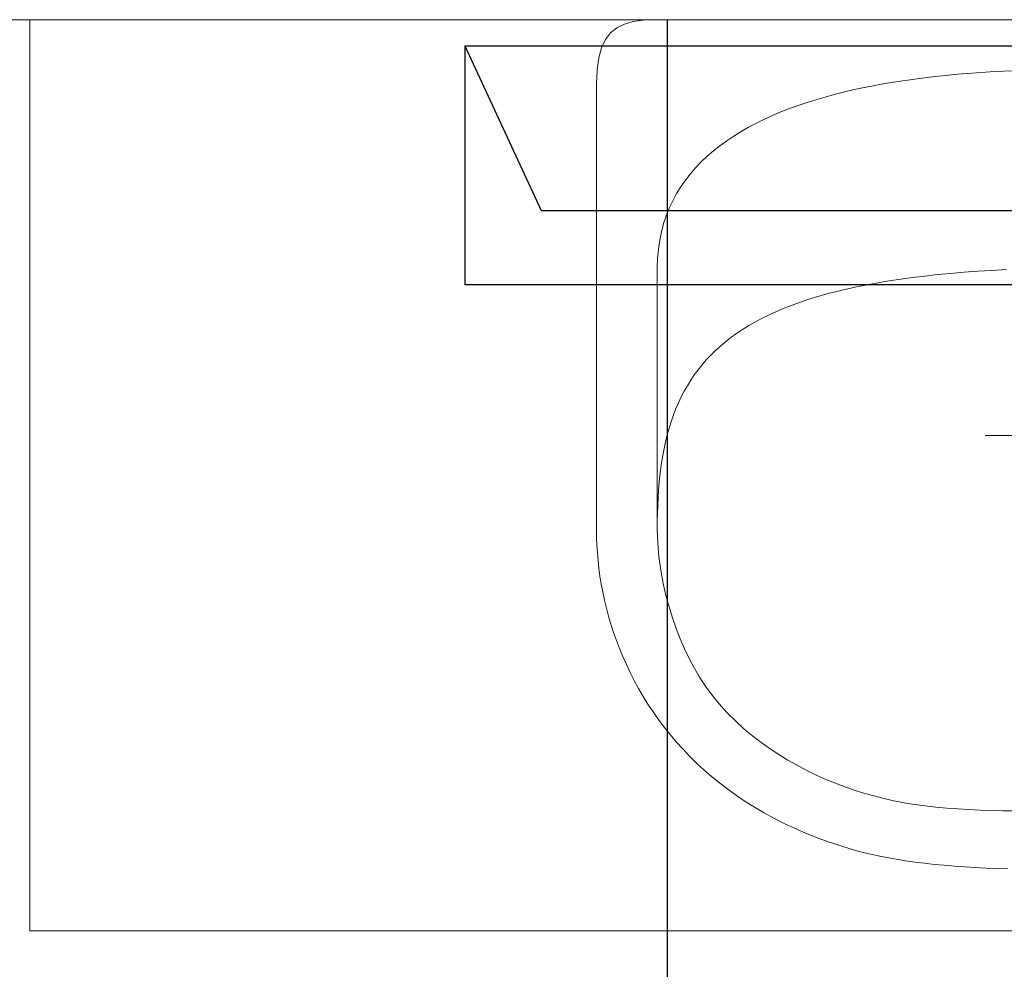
# Model space of a CAD drawing. Header units: centimetres. Extents: x 88729 to 133553, y -16225 to 14174.
# Tile 184 of 231: x 92217 to 92266, y -6673 to -6626. Entities that reach past the tile are written whole.
import ezdxf
from ezdxf.enums import TextEntityAlignment as Align

# ---------------------------------------------------------------- set-up
doc = ezdxf.new("R2010")
doc.units = ezdxf.units.CM
doc.layers.add('A-ARMATURA', color=252, linetype='Continuous', lineweight=5)
doc.layers.add('E_Istn_pozostaje', color=132, linetype='Continuous', lineweight=25)
for name, color, linetype in [('A-SCIANY', 252, 'Continuous'), ('A-SUFITY', 252, 'Continuous'), ('E_PODKLAD', 7, 'Continuous'), ('R-MET-IWE', 252, 'Continuous')]:
    doc.layers.add(name, color=color, linetype=linetype)
doc.styles.get("Standard").update_dxf_attribs({"font": 'txt.shx'})

# ---------------------------------------------------------------- blocks, each defined once
blk = doc.blocks.new('RLX_F50_18W')
at = {"ltscale": 0.1}
for p, q in [((5.9, 31.5), (-5.9, 31.5)), ((-5.9, -31.5), (-5.9, 31.5)), ((5.9, 31.5), (-2.224, 27.739)), ((5.9, 31.5), (5.9, -31.5)), ((-2.224, 27.739), (-2.224, 0))]:
    blk.add_line(p, q, dxfattribs=at)
at = {"ltscale": 0.1, "flags": 9}
blk.add_attdef('RLXLUM', (0, 0), '', height=0.1, dxfattribs=at)
blk = doc.blocks.new('A$C3A7D2EB8')
at = {"layer": 'A-ARMATURA'}
for points in [[(-4.689, -21.413), (-5.234, -21.394), (-5.77, -21.372), (-6.297, -21.345), (-6.816, -21.313), (-7.325, -21.277), (-7.827, -21.235), (-8.319, -21.188), (-8.804, -21.134), (-9.279, -21.075), (-9.747, -21.008), (-10.206, -20.934), (-10.657, -20.853), (-11.099, -20.764), (-11.534, -20.667), (-11.96, -20.561), (-12.379, -20.446), (-12.379, -20.446), (-12.982, -20.264), (-13.568, -20.068), (-14.137, -19.859), (-14.689, -19.639), (-15.225, -19.406), (-15.744, -19.162), (-16.246, -18.907), (-16.733, -18.641), (-17.203, -18.365), (-17.658, -18.08), (-18.097, -17.784), (-18.521, -17.48), (-18.929, -17.167), (-19.322, -16.846), (-19.701, -16.518), (-20.064, -16.181), (-20.413, -15.838), (-20.748, -15.488), (-21.069, -15.132), (-21.375, -14.771), (-21.668, -14.404), (-21.947, -14.032), (-22.212, -13.655), (-22.464, -13.274), (-22.703, -12.89), (-22.93, -12.502), (-23.143, -12.111), (-23.344, -11.717), (-23.532, -11.322), (-23.708, -10.925), (-23.872, -10.526), (-24.024, -10.127), (-24.165, -9.727), (-24.294, -9.327), (-24.411, -8.927), (-24.518, -8.528), (-24.613, -8.13), (-24.698, -7.734), (-24.772, -7.339), (-24.836, -6.947), (-24.889, -6.557), (-24.932, -6.171), (-24.966, -5.788), (-24.989, -5.409), (-25.003, -5.035), (-25.008, -4.665), (-25.008, -4.665), (-25.008, 17.362), (-24.981, 18.054), (-24.899, 18.645), (-24.762, 19.142), (-24.568, 19.551), (-24.315, 19.879), (-24.002, 20.133), (-23.629, 20.319), (-23.193, 20.443), (-22.695, 20.513), (-22.131, 20.535), (-0.008, 20.535)], [(-4.459, 18.015), (-4.894, 17.994), (-5.335, 17.971), (-5.783, 17.944), (-6.236, 17.913), (-6.694, 17.878), (-7.156, 17.839), (-7.622, 17.795), (-8.09, 17.747), (-8.562, 17.694), (-9.034, 17.636), (-9.508, 17.572), (-9.983, 17.503), (-10.457, 17.427), (-10.93, 17.346), (-11.402, 17.258), (-11.871, 17.164), (-12.338, 17.063), (-12.802, 16.954), (-13.261, 16.838), (-13.716, 16.715), (-14.165, 16.584), (-14.608, 16.445), (-15.045, 16.297), (-15.475, 16.141), (-15.896, 15.976), (-16.31, 15.802), (-16.714, 15.619), (-17.108, 15.427), (-17.491, 15.224), (-17.864, 15.012), (-18.225, 14.789), (-18.574, 14.556), (-18.909, 14.312), (-19.231, 14.058), (-19.539, 13.792), (-19.832, 13.514), (-20.109, 13.225), (-20.37, 12.924), (-20.614, 12.611), (-20.841, 12.286), (-21.05, 11.947), (-21.24, 11.596), (-21.41, 11.232), (-21.561, 10.855), (-21.691, 10.464), (-21.799, 10.059), (-21.886, 9.64), (-21.95, 9.206), (-21.991, 8.758), (-22.008, 8.296), (-22.008, 8.296), (-22.008, -4.636), (-21.981, -5.32), (-21.924, -5.987), (-21.837, -6.649), (-21.72, -7.32), (-21.577, -7.901), (-21.424, -8.462), (-21.257, -9.005), (-21.077, -9.531), (-20.881, -10.041), (-20.668, -10.536), (-20.437, -11.017), (-20.186, -11.487), (-19.913, -11.945), (-19.617, -12.393), (-19.296, -12.832), (-18.95, -13.264), (-18.576, -13.689), (-17.721, -14.505), (-17.299, -14.846), (-16.87, -15.17), (-16.436, -15.476), (-15.997, -15.766), (-15.551, -16.039), (-15.101, -16.295), (-14.644, -16.536), (-14.183, -16.762), (-13.716, -16.972), (-13.244, -17.168), (-12.767, -17.348), (-12.285, -17.515), (-11.799, -17.668), (-11.307, -17.807), (-10.811, -17.932), (-10.311, -18.045), (-9.806, -18.145), (-9.297, -18.233), (-8.776, -18.303), (-8.246, -18.362), (-7.708, -18.412), (-7.163, -18.452), (-6.612, -18.484), (-6.058, -18.508), (-5.5, -18.526), (-4.94, -18.539), (-4.379, -18.546)], [(-4.752, 8.19), (-5.472, 8.152), (-6.173, 8.108), (-6.854, 8.058), (-7.517, 8.002), (-8.16, 7.941), (-8.785, 7.873), (-9.392, 7.799), (-9.981, 7.719), (-10.552, 7.633), (-11.106, 7.541), (-11.642, 7.443), (-12.162, 7.339), (-12.665, 7.229), (-13.151, 7.113), (-13.621, 6.991), (-14.075, 6.862), (-14.513, 6.728), (-14.935, 6.587), (-15.343, 6.44), (-15.735, 6.287), (-16.113, 6.128), (-16.476, 5.962), (-16.825, 5.79), (-17.16, 5.613), (-17.481, 5.428), (-17.789, 5.238), (-18.084, 5.041), (-18.365, 4.838), (-18.634, 4.629), (-18.89, 4.413), (-19.134, 4.191), (-19.366, 3.962), (-19.586, 3.727), (-19.795, 3.486), (-19.992, 3.239), (-20.179, 2.985), (-20.355, 2.724), (-20.52, 2.457), (-20.675, 2.184), (-20.82, 1.904), (-20.955, 1.617), (-21.081, 1.325), (-21.197, 1.025), (-21.305, 0.719), (-21.404, 0.407), (-21.494, 0.088), (-21.576, -0.238), (-21.65, -0.57), (-21.716, -0.909), (-21.775, -1.255), (-21.826, -1.607), (-21.871, -1.966), (-21.909, -2.331), (-21.94, -2.703), (-21.965, -3.082), (-21.984, -3.468), (-21.997, -3.86), (-22.005, -4.259), (-22.008, -4.665)], [(4.88, 0), (-5.799, 0)]]:
    blk.add_lwpolyline(points, dxfattribs=at)
blk = doc.blocks.new('A$Ce817dbbb')
at = {"layer": 'A-ARMATURA', "color": 252, "lineweight": 9}
for q in [(816.104, -17091.017), (1004.112, -17136.017)]:
    blk.add_line((816.104, -17136.017), q, dxfattribs=at)
at = {"layer": 'A-SCIANY', "color": 252, "lineweight": 9, "ltscale": 3}
blk.add_line((783.104, -17091.017), (1004.104, -17091.017), dxfattribs=at)
at = {"layer": 'A-SUFITY', "ltscale": 0.1}
blk.add_line((847.604, -17314.017), (847.604, -17091.017), dxfattribs=at)
at = {"layer": 'A-ARMATURA', "color": 252, "lineweight": 9}
blk.add_blockref('A$C3A7D2EB8', (869.112, -17111.552), dxfattribs=at)
at = {"layer": 'R-MET-IWE', "color": 252, "lineweight": 9, "width": 0.75}
for tag, rotation, p in [('0-', 90, (-1139.045, -4143.611)), ('0-', 90, (-1113.045, -4143.611)), ('0-', 90, (-1087.045, -4143.611)), ('2-', 90, (-796.045, -4143.611)), ('2-', 90, (-505.045, -4143.611)), ('0-', 90, (-480.045, -4143.611)), ('0-', 90, (-456.045, -4143.611)), ('2-', 90, (-166.045, -4143.611)), ('2-', 90, (-625.663, -4833.611)), ('2-', 90, (-599.663, -4833.611)), ('2-', 90, (-573.663, -4833.611)), ('0-', 180, (-2169.638, -4848.468)), ('0-', 180, (-2169.638, -4873.468)), ('0-', 180, (-2169.638, -4899.468)), ('-2', 90, (-1661.47, -4961.645)), ('-2', 90, (-1636.47, -4961.645)), ('0-', 270, (-1489.782, -4968.061)), ('0-', 270, (-1464.782, -4968.061)), ('0-', 270, (-1439.782, -4968.061)), ('0-', 270, (-1364.782, -4968.061)), ('0-', 270, (-1339.782, -4968.061)), ('0-', 270, (-1314.782, -4968.061)), ('0-', 270, (328.218, -4968.061)), ('0-', 270, (354.218, -4968.061)), ('0-', 270, (1256.218, -4968.061)), ('0-', 270, (1282.218, -4968.061)), ('0-', 90, (-513.045, -5496.611)), ('0-', 90, (-487.045, -5496.611)), ('K.S.-', 90, (-487.045, -5766.111)), ('0-', 90, (-513.045, -5766.111)), ('1-', 90, (-539.045, -6114.611)), ('0-', 90, (-513.045, -6114.611)), ('0-', 90, (-487.045, -6114.611)), ('0-', 90, (301.955, -6545.611)), ('0-', 90, (327.955, -6545.611)), ('0-', 90, (353.955, -6545.611)), ('0-', 90, (416.113, -6545.611)), ('0-', 90, (1255.955, -6545.611)), ('0-', 90, (1281.955, -6545.611)), ('1-', 90, (2382.955, -6845.611)), ('1-', 90, (2408.955, -6845.611)), ('1-', 90, (2434.955, -6845.611)), ('1-', 90, (2827.955, -6845.611)), ('1-', 90, (2853.955, -6845.611)), ('1-', 90, (2879.955, -6845.611)), ('<-2', 90, (-910.64, -10482.409)), ('2->', 90, (-718.146, -10854.38)), ('2->', 90, (-692.146, -10854.38)), ('2->', 90, (-744.146, -10870.803)), ('-0', 90, (-186.093, -12450.121)), ('1-', 90, (2264.472, -12866.38)), ('1-', 90, (2290.472, -12866.38)), ('1-', 90, (2316.472, -12866.38)), ('1-', 90, (2709.472, -12866.38)), ('1-', 90, (2735.472, -12866.38)), ('1-', 90, (2761.472, -12866.38)), ('<-KL', 90, (-700.012, -16780.913)), ('-0', 90, (-179.939, -18957.533)), ('0->', 90, (-1257.528, -23179.046)), ('0->', 90, (-1231.528, -23179.046)), ('0->', 90, (-1205.528, -23179.046)), ('0->', 90, (-600.528, -23179.046)), ('0->', 90, (-574.528, -23179.046)), ('0->', 90, (-1692.528, -24074.046)), ('0->', 90, (-1666.528, -24074.046)), ('0->', 90, (-1640.528, -24074.046)), ('0->', 90, (-1486.528, -24074.046)), ('0->', 90, (-1460.528, -24074.046)), ('0->', 90, (-1434.528, -24074.046)), ('<-0', 90, (-499.818, -24383.565)), ('<-0', 90, (-298.109, -24383.565)), ('<-0', 180, (-587.122, -25088.859)), ('<-0', 270, (-496.631, -25202.677)), ('<-0', 180, (-1353.253, -25419.359)), ('<-0', 180, (-1187.253, -25444.101)), ('<-0', 90, (-179.614, -25454.222)), ('<-0', 90, (-69.593, -26375.359)), ('<-0', 90, (-43.593, -26375.359))]:
    blk.add_attdef(tag, text='', height=17, rotation=rotation, dxfattribs=at).set_placement(p, align=Align.MIDDLE)
for tag, p in [('2-', (1424.812, -4179.204)), ('2-', (1424.812, -4205.204)), ('K.S.-', (-76.891, -4264.204)), ('KL-', (-613.132, -4292.185)), ('1-', (-613.132, -4312.185)), ('1-', (-613.132, -4332.185)), ('K.S.-', (1414.126, -4333.662)), ('0-', (-70.188, -4341.204)), ('0-', (469.812, -4341.204)), ('1-', (-613.132, -4352.185)), ('0-', (1424.812, -4361.204)), ('0-', (-70.188, -4367.204)), ('1-', (469.812, -4367.204)), ('0-', (1099.812, -4368.204)), ('2-', (1424.812, -4387.204)), ('1-', (-70.188, -4393.204)), ('1-', (469.812, -4393.204)), ('1-', (1099.812, -4394.204)), ('2-', (1424.812, -4413.204)), ('2-', (-70.188, -4419.204)), ('2-', (1099.812, -4420.204)), ('2-', (469.812, -4444.204)), ('K.S.-', (-76.891, -4445.204)), ('2-', (1099.812, -4446.204)), ('2-', (469.812, -4470.204)), ('2-', (-825.188, -4496.204)), ('2-', (-825.188, -4522.204)), ('2-', (-70.188, -4574.204)), ('2-', (-70.188, -4600.204)), ('K.S.-', (1089.126, -4600.662)), ('2-', (1099.812, -4653.204)), ('2-', (-70.188, -4669.204)), ('2-', (1099.812, -4679.204)), ('-1', (1806.777, -4690.779)), ('1-', (-70.188, -4695.204)), ('2-', (1099.812, -4705.204)), ('-1', (1806.777, -4716.295)), ('K.S.-', (-73.204, -4721.204)), ('-1', (1806.777, -4743.07)), ('FR-', (-70.188, -4747.204)), ('0-', (-1066.188, -6382.704)), ('0-', (-1066.188, -6408.704)), ('2-', (1729.812, -6586.204)), ('2-', (1729.812, -6612.204)), ('2-', (1729.812, -6638.204)), ('2-', (1729.812, -6664.204)), ('K.S.-', (469.812, -6788.204)), ('1-', (-962.188, -6915.204)), ('2-', (1729.812, -6923.204)), ('1-', (-460.188, -6923.204)), ('1-', (469.812, -6923.204)), ('2-', (1729.812, -6949.204)), ('1-', (-460.188, -6949.204)), ('1-', (469.812, -6949.204)), ('K.S.-', (2901.812, -6960.204)), ('2-', (1729.812, -6975.204)), ('2-', (1729.812, -7001.204)), ('2-', (-460.188, -7026.204)), ('0-', (469.812, -7026.204)), ('2-', (-460.188, -7052.204)), ('0-', (469.812, -7052.204)), ('2-', (-460.188, -7078.204)), ('2-', (469.812, -7078.204)), ('1-', (2901.812, -7088.204)), ('2-', (469.812, -7104.204)), ('1-', (2901.812, -7114.204)), ('0-', (1729.812, -7131.204)), ('2-', (-460.188, -7141.204)), ('0-', (1729.812, -7157.204)), ('2-', (-460.188, -7167.204)), ('2-', (469.812, -7181.204)), ('2-', (1729.812, -7183.204)), ('0-', (-460.188, -7193.204)), ('2-', (469.812, -7207.204)), ('2-', (1729.812, -7209.204)), ('K.S.-', (-470.874, -7217.662)), ('2-', (469.812, -7233.204)), ('2-', (1729.812, -7235.204)), ('1-', (-460.188, -7245.204)), ('2-', (469.812, -7259.204)), ('2-', (1729.812, -7261.204)), ('2-', (1729.812, -7287.204)), ('2-', (-460.188, -7297.204)), ('2->', (-943.671, -10542.973)), ('-1', (1688.294, -10711.548)), ('-1', (1688.294, -10737.548)), ('-1', (1688.294, -10763.548)), ('<-2', (1685.551, -12605.392)), ('2->', (1611.329, -12636.472)), ('2->', (1611.329, -12658.973)), ('2->', (1590.766, -12684.973)), ('K.S.-', (2783.329, -12980.973)), ('2->', (-578.671, -13046.973)), ('2->', (-578.671, -13072.973)), ('<-2', (-476.881, -13105.942)), ('1-', (2783.329, -13108.973)), ('1-', (2783.329, -13134.973)), ('<-1', (-610.787, -16857.829)), ('<-1', (-610.787, -16877.829)), ('<-1', (1688.294, -17218.96)), ('<-1', (1688.294, -17244.96)), ('<-1', (1688.294, -17270.96)), ('<-1', (-478.914, -18553.429)), ('<-0', (-2287.983, -23879.575)), ('<-0', (-2287.983, -23905.575)), ('<-0', (-2287.983, -23931.575)), ('<-0', (-343.077, -24738.183)), ('<-0', (-478.914, -25059.683))]:
    blk.add_attdef(tag, text='', height=17, dxfattribs=at).set_placement(p, align=Align.MIDDLE)

msp = doc.modelspace()

# ---------------------------------------------------------------- block references
at = {"layer": 'E_Istn_pozostaje', "rotation": 90}
msp.add_blockref('RLX_F50_18W', (92270.978, -6632.82), dxfattribs=at)
at = {"layer": 'E_PODKLAD'}
msp.add_blockref('A$Ce817dbbb', (91401.874, 10465.391), dxfattribs=at)

doc.saveas('drawing.dxf')
